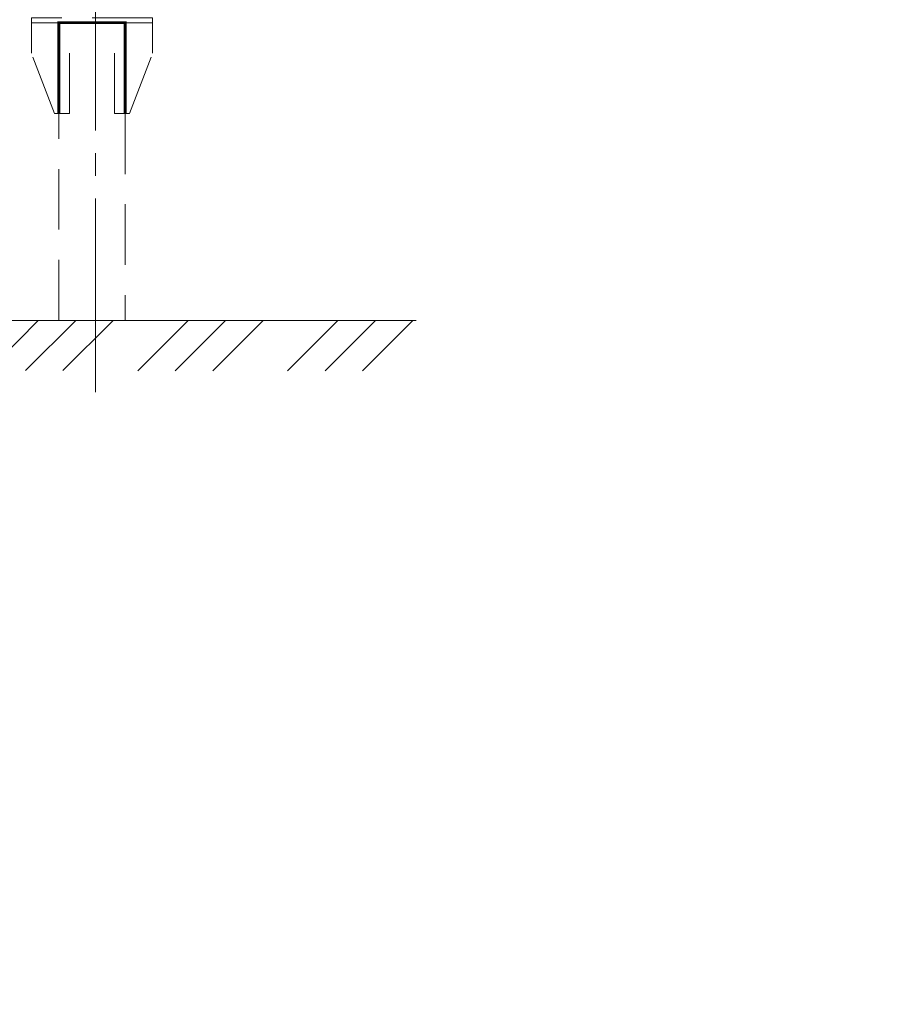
# Model space of a CAD drawing. Header units: millimetres. Extents: x 0 to 594, y 0 to 420.
# Tile 11 of 53: x 201 to 258, y 0 to 65. Entities that reach past the tile are written whole.
import ezdxf

# ---------------------------------------------------------------- set-up
doc = ezdxf.new("R2010")
doc.units = ezdxf.units.MM
for name, pattern in [('K5LT32775', [0]), ('K5LT_AXLED', [17.302989, 12.802989, -1.5, 1.5, -1.5]), ('K5LT_DASHED', [6, 4, -2]), ('K5LT_THIN', [0])]:
    doc.linetypes.add(name, pattern=pattern)

# ---------------------------------------------------------------- blocks, each defined once
blk = doc.blocks.new('U15')
at = {"color": 7, "linetype": 'K5LT32775', "lineweight": 18}
for p, q in [((202.304, 45.204), (198.99, 41.891)), ((204.779, 45.204), (201.464, 41.889)), ((203.937, 41.888), (207.254, 45.204)), ((208.885, 41.886), (212.203, 45.204)), ((211.358, 41.884), (214.678, 45.204)), ((217.153, 45.204), (213.832, 41.883)), ((222.103, 45.204), (218.779, 41.881)), ((224.578, 45.204), (221.253, 41.88)), ((223.726, 41.878), (227.053, 45.204))]:
    blk.add_line(p, q, dxfattribs=at)
blk = doc.blocks.new('U50')
at = {"color": 7, "linetype": 'K5LT_DASHED', "lineweight": 18}
for p, q in [((209.856, 65.204), (201.856, 65.204)), ((201.856, 65.204), (201.856, 64.884)), ((209.856, 64.884), (209.856, 65.204)), ((201.856, 64.884), (209.856, 64.884))]:
    blk.add_line(p, q, dxfattribs=at)

msp = doc.modelspace()

# ---------------------------------------------------------------- linework, layer by layer
at = {"color": 30, "linetype": 'K5LT_AXLED', "lineweight": 18, "true_color": 0xff8000}
msp.add_line((206.07877, 191.68446), (206.07877, 40.33764), dxfattribs=at)
at = {"color": 7, "linetype": 'K5LT_DASHED', "lineweight": 18}
for p, q in [((201.85591, 64.88446), (201.85591, 62.88446)), ((204.36392, 58.88446), (204.36392, 64.88446)), ((207.34791, 58.88446), (207.34791, 64.88446)), ((209.85591, 64.88446), (209.85591, 62.88446)), ((203.38291, 58.88446), (201.85591, 62.88446)), ((208.32892, 58.88446), (209.85591, 62.88446)), ((204.36392, 58.88446), (203.38291, 58.88446)), ((203.66591, 45.21249), (203.66591, 58.88446)), ((207.34791, 58.88446), (208.32892, 58.88446)), ((208.04591, 58.88446), (208.04591, 45.21249))]:
    msp.add_line(p, q, dxfattribs=at)
at = {"color": 5, "linetype": 'K5LT_THIN', "lineweight": 18, "true_color": 0x0000ff}
msp.add_line((107.27877, 45.20446), (227.27877, 45.20446), dxfattribs=at)
at = {"color": 7, "linetype": 'K5LT_DASHED', "const_width": 0.18}
msp.add_lwpolyline([(203.66591, 58.88446), (203.66591, 64.88446), (208.04591, 64.88446), (208.04591, 58.88446)], dxfattribs=at)

# ---------------------------------------------------------------- block references
for name in ['U50', 'U15']:
    msp.add_blockref(name, (0, 0))

doc.saveas('drawing.dxf')
